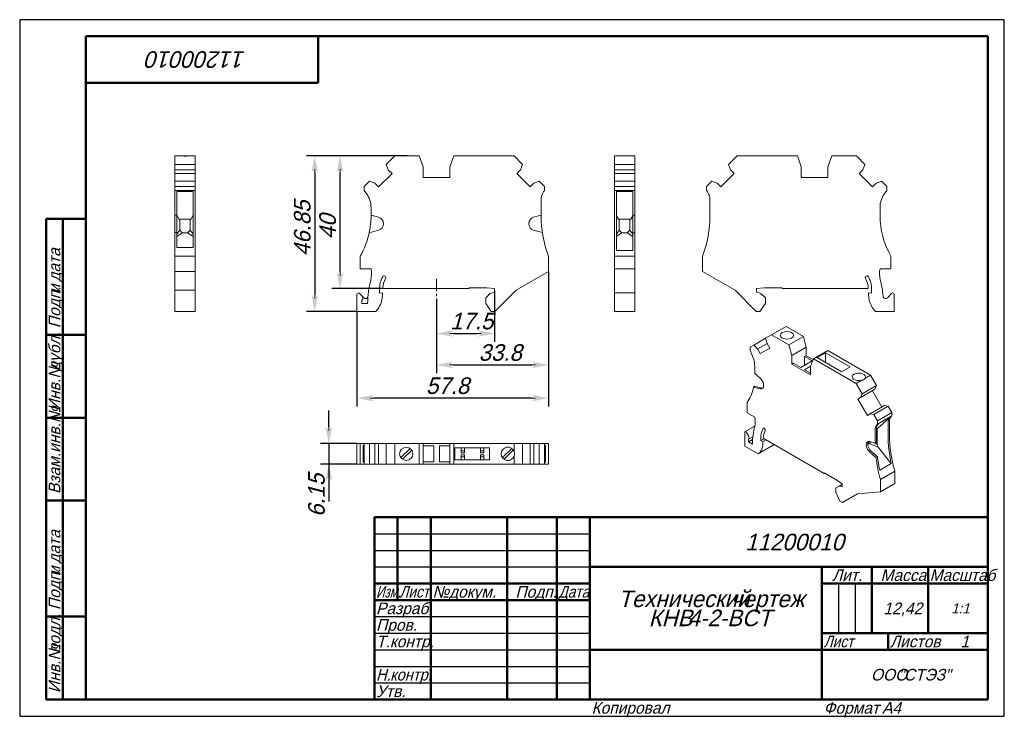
# Model space of a CAD drawing. Header units: millimetres. Extents: x 0 to 297, y 0 to 210.
import ezdxf

# ---------------------------------------------------------------- set-up
doc = ezdxf.new("R2010")
doc.units = ezdxf.units.MM
doc.linetypes.add('CENTER_per1_scale0.117913', pattern=[5.99, 3.74375, -0.74875, 0.74875, -0.74875])
doc.styles.add('TextStyle_1', font='T-FLEX Type A.TTF', dxfattribs={"oblique": 15, "height": 5})
doc.styles.add('TextStyle_2', font='T-FLEX Type A.TTF', dxfattribs={"oblique": 15, "height": 3.5})
doc.styles.add('TextStyle_3', font='T-FLEX Type A.TTF', dxfattribs={"width": 0.744064, "oblique": 15, "height": 3.5})
doc.styles.add('TextStyle_4', font='T-FLEX Type A.TTF', dxfattribs={"width": 0.883061, "oblique": 15, "height": 3.5})
doc.styles.add('TextStyle_5', font='T-FLEX Type A.TTF', dxfattribs={"width": 0.94413, "oblique": 15, "height": 3.5})
doc.styles.add('TextStyle_6', font='T-FLEX Type A.TTF', dxfattribs={"width": 0.98844, "oblique": 15, "height": 3.5})
doc.styles.add('TextStyle_7', font='T-FLEX Type A.TTF', dxfattribs={"oblique": 15, "height": 5})
doc.styles.add('TextStyle_8', font='T-FLEX Type A.TTF', dxfattribs={"oblique": 15, "height": 3})
doc.styles.add('TextStyle_9', font='T-FLEX Type A.TTF', dxfattribs={"oblique": 15, "height": 3.5})
doc.dimstyles.new('DIM_ST_1', dxfattribs={"dimtxt": 5, "dimasz": 5, "dimexe": 2.5, "dimexo": 0, "dimtad": 1, "dimrnd": 0.01, "dimdsep": 46, "dimtxsty": 'TextStyle_1', "dimblk": 'Arrow_3_C7_Status', "dimcen": 0.09, "dimclrd": 7, "dimclre": 7, "dimclrt": 7, "dimazin": 0, "dimtfac": 1, "dimtdec": 0, "dimtmove": 0, "dimatfit": 0, "dimldrblk": 'NONE', "dimfxl": 1, "dimtvp": 1, "dimtolj": 1, "dimarcsym": 0})
doc.dimstyles.new('DIM_ST_2', dxfattribs={"dimtxt": 5, "dimasz": 5, "dimexe": 2.5, "dimexo": 0, "dimtad": 1, "dimrnd": 0.01, "dimdsep": 46, "dimtxsty": 'TextStyle_1', "dimblk": 'Arrow_3_C7_Status', "dimcen": 0.09, "dimclrd": 7, "dimclre": 7, "dimclrt": 7, "dimazin": 0, "dimtfac": 1, "dimtdec": 0, "dimtmove": 0, "dimatfit": 0, "dimldrblk": 'NONE', "dimfxl": 1, "dimtvp": 1, "dimtolj": 1, "dimarcsym": 0})

# ---------------------------------------------------------------- blocks, each defined once
blk = doc.blocks.new('Arrow_3_C7_Status')
at = {"color": 7, "linetype": 'Continuous', "lineweight": 0}
blk.add_line((-1, 0), (-0.8, 0), dxfattribs=at)
at = {"color": 7}
blk.add_solid([(-1, -0.2), (0, 0), (-0.8, 0), (-1, 0.2)], dxfattribs=at)
blk = doc.blocks.new('*D5')
at = {"color": 7, "lineweight": -2}
for p, q in [((143.23, 128.36), (143.23, 112.89)), ((125.73, 125.87), (125.73, 112.89)), ((130.73, 115.39), (138.23, 115.39))]:
    blk.add_line(p, q, dxfattribs=at)
at = {"layer": 'Defpoints', "color": 0}
for p in [(143.23, 128.36), (125.73, 125.87), (143.23, 115.39)]:
    blk.add_point(p, dxfattribs=at)
at = {"color": 7, "lineweight": -2, "xscale": 5, "yscale": 5, "zscale": 5, "rotation": 180}
blk.add_blockref('Arrow_3_C7_Status', (125.73, 115.39), dxfattribs=at)
at = {"color": 7, "lineweight": -2, "xscale": 5, "yscale": 5, "zscale": 5}
blk.add_blockref('Arrow_3_C7_Status', (143.23, 115.39), dxfattribs=at)
blk = doc.blocks.new('_None')
blk = doc.blocks.new('*D6')
at = {"color": 7, "lineweight": -2}
for p, q in [((159.53, 134.12), (159.53, 103.4)), ((125.73, 125.87), (125.73, 103.4)), ((130.73, 105.9), (154.53, 105.9))]:
    blk.add_line(p, q, dxfattribs=at)
at = {"layer": 'Defpoints', "color": 0}
for p in [(159.53, 134.12), (125.73, 125.87), (159.53, 105.9)]:
    blk.add_point(p, dxfattribs=at)
at = {"color": 7, "lineweight": -2, "xscale": 5, "yscale": 5, "zscale": 5, "rotation": 180}
blk.add_blockref('Arrow_3_C7_Status', (125.73, 105.9), dxfattribs=at)
at = {"color": 7, "lineweight": -2, "xscale": 5, "yscale": 5, "zscale": 5}
blk.add_blockref('Arrow_3_C7_Status', (159.53, 105.9), dxfattribs=at)
blk = doc.blocks.new('*D7')
at = {"color": 7, "lineweight": -2}
for p, q in [((159.53, 134.12), (159.53, 93.4)), ((101.73, 122.06), (101.73, 93.4)), ((154.53, 95.9), (106.73, 95.9))]:
    blk.add_line(p, q, dxfattribs=at)
at = {"layer": 'Defpoints', "color": 0}
for p in [(159.53, 134.12), (101.73, 122.06), (101.73, 95.9)]:
    blk.add_point(p, dxfattribs=at)
at = {"color": 7, "lineweight": -2, "xscale": 5, "yscale": 5, "zscale": 5, "rotation": 180}
blk.add_blockref('Arrow_3_C7_Status', (101.73, 95.9), dxfattribs=at)
at = {"color": 7, "lineweight": -2, "xscale": 5, "yscale": 5, "zscale": 5}
blk.add_blockref('Arrow_3_C7_Status', (159.53, 95.9), dxfattribs=at)
blk = doc.blocks.new('*D8')
at = {"color": 7, "lineweight": -2}
for p, q in [((93.25, 87.17), (93.25, 92.17)), ((101.73, 82.17), (90.75, 82.17)), ((93.25, 82.17), (93.25, 76.02)), ((101.73, 76.02), (90.75, 76.02)), ((93.25, 76.02), (93.25, 64.71)), ((93.25, 71.02), (93.25, 66.02))]:
    blk.add_line(p, q, dxfattribs=at)
at = {"layer": 'Defpoints', "color": 0}
for p in [(101.73, 82.17), (93.25, 76.02), (101.73, 76.02)]:
    blk.add_point(p, dxfattribs=at)
at = {"color": 7, "lineweight": -2, "xscale": 5, "yscale": 5, "zscale": 5}
for p, rotation in [((93.25, 82.17), 270.0000000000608), ((93.25, 76.02), 90.00000000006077)]:
    blk.add_blockref('Arrow_3_C7_Status', p, dxfattribs=dict(at, rotation=rotation))
blk = doc.blocks.new('*D9')
at = {"color": 7, "lineweight": -2}
for p, q in [((116.83, 168.91), (94.12, 168.91)), ((96.62, 133.91), (96.62, 163.91)), ((109.54, 128.91), (94.12, 128.91))]:
    blk.add_line(p, q, dxfattribs=at)
at = {"layer": 'Defpoints', "color": 0}
for p in [(96.62, 168.91), (116.83, 168.91), (109.54, 128.91)]:
    blk.add_point(p, dxfattribs=at)
at = {"color": 7, "lineweight": -2, "xscale": 5, "yscale": 5, "zscale": 5}
for p, rotation in [((96.62, 168.91), 90.00000000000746), ((96.62, 128.91), 270.0000000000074)]:
    blk.add_blockref('Arrow_3_C7_Status', p, dxfattribs=dict(at, rotation=rotation))
blk = doc.blocks.new('*D10')
at = {"color": 7, "lineweight": -2}
for p, q in [((113.13, 168.91), (86.48, 168.91)), ((88.98, 163.91), (88.98, 127.06)), ((101.73, 122.06), (86.48, 122.06))]:
    blk.add_line(p, q, dxfattribs=at)
at = {"layer": 'Defpoints', "color": 0}
for p in [(113.13, 168.91), (88.98, 122.06), (101.73, 122.06)]:
    blk.add_point(p, dxfattribs=at)
at = {"color": 7, "lineweight": -2, "xscale": 5, "yscale": 5, "zscale": 5}
for p, rotation in [((88.98, 168.91), 89.9999999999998), ((88.98, 122.06), 269.9999999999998)]:
    blk.add_blockref('Arrow_3_C7_Status', p, dxfattribs=dict(at, rotation=rotation))
blk = doc.blocks.new('_FR1Страница_1')
at = {"color": 7, "linetype": 'Continuous', "lineweight": 25}
for p, q in [((0, 210), (0, 0)), ((297, 210), (0, 210)), ((297, 0), (297, 210)), ((107, 55), (172, 55)), ((107, 50), (172, 50)), ((107, 45), (172, 45)), ((247, 40), (247, 25)), ((252, 40), (252, 25)), ((107, 30), (172, 30)), ((107, 25), (172, 25)), ((107, 20), (172, 20)), ((242, 20), (292, 20)), ((262, 20), (262, 20)), ((107, 15), (172, 15)), ((107, 10), (172, 10)), ((0, 0), (297, 0))]:
    blk.add_line(p, q, dxfattribs=at)
at = {"color": 7, "linetype": 'Continuous', "lineweight": 50}
for p, q in [((20, 5), (20, 205)), ((20, 205), (292, 205)), ((90, 191), (90, 205)), ((292, 205), (292, 5)), ((20, 191), (90, 191)), ((8, 5), (8, 150)), ((8, 150), (20, 150)), ((13, 150), (13, 5)), ((8, 115), (20, 115)), ((8, 90), (20, 90)), ((20, 65), (8, 65)), ((107, 5), (107, 60)), ((107, 60), (292, 60)), ((114, 60), (114, 35)), ((124, 60), (124, 5)), ((147, 60), (147, 5)), ((162, 60), (162, 5)), ((172, 60), (172, 5)), ((172, 45), (292, 45)), ((242, 45), (242, 5)), ((257, 45), (257, 25)), ((274, 45), (274, 25)), ((107, 40), (172, 40)), ((242, 40), (292, 40)), ((107, 35), (172, 35)), ((8, 30), (20, 30)), ((242, 25), (292, 25)), ((262, 25), (262, 20)), ((172, 20), (292, 20)), ((20, 5), (8, 5)), ((292, 5), (20, 5))]:
    blk.add_line(p, q, dxfattribs=at)
at = {"color": 7, "oblique": 15}
for s, height, rotation, style, p in [('11200010', 5, 180, 'TextStyle_7', (68.16, 200.5)), ('дата', 3.5, 90, 'TextStyle_2', (12.25, 131.01)), ('Подп.', 3.5, 90, 'TextStyle_2', (12.25, 117)), ('и', 3.5, 90, 'TextStyle_2', (12.25, 127.51)), ('дубл.', 3.5, 90, 'TextStyle_2', (12.25, 104.01)), ('Инв.№', 3.5, 90, 'TextStyle_2', (12.25, 92)), ('Взам.инв.№', 3.5, 90, 'TextStyle_2', (12.25, 67)), ('дата', 3.5, 90, 'TextStyle_2', (12.25, 46.01)), ('Подп.', 3.5, 90, 'TextStyle_2', (12.25, 32)), ('и', 3.5, 90, 'TextStyle_2', (12.25, 42.51)), ('подл.', 3.5, 90, 'TextStyle_2', (12.25, 19.01)), ('Инв.№', 3.5, 90, 'TextStyle_2', (12.25, 7))]:
    blk.add_text(s, height=height, rotation=rotation, dxfattribs=dict(at, style=style)).set_placement(p)
for s, height, style, p in [('11200010', 5, 'TextStyle_7', (218.84, 50)), ('Лит.', 3.5, 'TextStyle_2', (245.03, 40.76)), ('Масса', 3.5, 'TextStyle_2', (259.65, 40.76)), ('№', 3.5, 'TextStyle_2', (124.5, 35.75)), ('Подп.', 3.5, 'TextStyle_2', (149.53, 35.75)), ('докум.', 3.5, 'TextStyle_2', (129.5, 35.75)), ('Технический', 5, 'TextStyle_7', (180.55, 32.88)), ('чертеж', 5, 'TextStyle_7', (214.51, 32.88)), ('Разраб.', 3.5, 'TextStyle_2', (107.5, 30.75)), ('12,42', 3.5, 'TextStyle_2', (260.53, 30.75)), ('1:1', 3, 'TextStyle_8', (280.99, 31)), ('КНВ', 5, 'TextStyle_7', (189.72, 27.12)), ('4-2-ВСТ', 5, 'TextStyle_7', (201.51, 27.12)), ('Пров.', 3.5, 'TextStyle_2', (107.5, 25.75)), ('Т.контр.', 3.5, 'TextStyle_2', (107.5, 20.75)), ('Листов', 3.5, 'TextStyle_2', (262.5, 20.75)), ('1', 3.5, 'TextStyle_9', (283.78, 20.75)), ('ООО', 3.5, 'TextStyle_2', (256.78, 10.75)), ('"СТЭЗ"', 3.5, 'TextStyle_2', (265.03, 10.75)), ('Утв.', 3.5, 'TextStyle_2', (107.5, 5.75)), ('Копировал', 3.5, 'TextStyle_2', (172.5, 0.75)), ('Формат', 3.5, 'TextStyle_2', (242.5, 0.75)), ('A4', 3.5, 'TextStyle_2', (260.12, 0.75))]:
    blk.add_text(s, height=height, dxfattribs=dict(at, style=style)).set_placement(p)
for s, style, width, p in [('Масштаб', 'TextStyle_6', 0.98844, (274.5, 40.76)), ('Изм.', 'TextStyle_3', 0.744064, (107.5, 35.75)), ('Лист', 'TextStyle_4', 0.883061, (114.5, 35.75)), ('Дата', 'TextStyle_4', 0.883061, (162.5, 35.75)), ('Лист', 'TextStyle_4', 0.883061, (242.5, 20.75)), ('Н.', 'TextStyle_5', 0.94413, (107.5, 10.75)), ('контр.', 'TextStyle_5', 0.94413, (111.75, 10.75))]:
    blk.add_text(s, height=3.5, dxfattribs=dict(at, style=style, width=width)).set_placement(p)
blk = doc.blocks.new('Страница_1')
at = {"color": 7, "linetype": 'Continuous', "lineweight": 20}
for p, q in [((46.784, 168.915), (49.163, 168.915)), ((46.784, 166.341), (46.784, 168.915)), ((46.784, 164.726), (46.784, 166.341)), ((46.784, 166.341), (52.934, 166.341)), ((49.163, 168.915), (50.555, 168.915)), ((52.934, 168.915), (50.555, 168.915)), ((52.934, 166.341), (52.934, 168.915)), ((52.934, 164.726), (52.934, 166.341)), ((113.133, 168.915), (110.559, 166.341)), ((111.188, 164.726), (110.559, 166.341)), ((113.133, 168.915), (120.533, 168.915)), ((121.733, 165.618), (120.533, 168.915)), ((130.933, 168.915), (129.733, 165.618)), ((149.133, 168.915), (130.933, 168.915)), ((151.708, 166.341), (149.133, 168.915)), ((151.079, 164.726), (151.708, 166.341)), ((185.539, 168.915), (179.389, 168.915)), ((179.389, 168.915), (179.389, 166.341)), ((179.389, 164.726), (179.389, 166.341)), ((185.539, 166.341), (179.389, 166.341)), ((185.539, 168.915), (185.539, 166.341)), ((185.539, 164.726), (185.539, 166.341)), ((213.797, 166.341), (216.371, 168.915)), ((214.426, 164.726), (213.797, 166.341)), ((216.371, 168.915), (234.571, 168.915)), ((234.571, 168.915), (235.771, 165.618)), ((243.771, 165.618), (244.971, 168.915)), ((252.371, 168.915), (244.971, 168.915)), ((252.371, 168.915), (254.945, 166.341)), ((254.317, 164.726), (254.945, 166.341)), ((46.784, 164.726), (46.784, 163.603)), ((46.784, 164.726), (52.934, 164.726)), ((46.784, 161.307), (46.784, 163.603)), ((52.934, 163.603), (46.784, 163.603)), ((52.934, 164.726), (52.934, 163.603)), ((52.934, 161.307), (52.934, 163.603)), ((108.263, 159.555), (112.311, 163.603)), ((111.188, 164.726), (112.311, 163.603)), ((121.733, 165.618), (121.733, 162.415)), ((129.733, 165.618), (129.733, 162.415)), ((151.079, 164.726), (149.955, 163.603)), ((154.004, 159.555), (149.955, 163.603)), ((185.539, 164.726), (179.389, 164.726)), ((179.389, 164.726), (179.389, 163.603)), ((179.389, 163.603), (185.539, 163.603)), ((179.389, 161.307), (179.389, 163.603)), ((185.539, 164.726), (185.539, 163.603)), ((185.539, 161.307), (185.539, 163.603)), ((211.501, 159.555), (215.549, 163.603)), ((214.426, 164.726), (215.549, 163.603)), ((235.771, 165.618), (235.771, 162.415)), ((243.771, 165.618), (243.771, 162.415)), ((254.317, 164.726), (253.193, 163.603)), ((257.242, 159.555), (253.193, 163.603)), ((46.784, 161.307), (52.934, 161.307)), ((46.784, 159.715), (46.784, 161.307)), ((52.934, 159.715), (52.934, 161.307)), ((103.933, 159.715), (105.525, 161.307)), ((105.525, 161.307), (107.14, 160.678)), ((107.14, 160.678), (108.263, 159.555)), ((129.733, 162.415), (121.733, 162.415)), ((155.127, 160.678), (154.004, 159.555)), ((156.742, 161.307), (155.127, 160.678)), ((158.333, 159.715), (156.742, 161.307)), ((179.389, 159.715), (179.389, 161.307)), ((185.539, 161.307), (179.389, 161.307)), ((185.539, 159.715), (185.539, 161.307)), ((207.171, 159.715), (208.763, 161.307)), ((208.763, 161.307), (210.378, 160.678)), ((210.378, 160.678), (211.501, 159.555)), ((235.771, 162.415), (243.771, 162.415)), ((258.365, 160.678), (257.242, 159.555)), ((259.98, 161.307), (258.365, 160.678)), ((261.571, 159.715), (259.98, 161.307)), ((46.784, 158.515), (46.784, 159.715)), ((46.784, 159.715), (52.934, 159.715)), ((52.934, 158.515), (46.784, 158.515)), ((46.784, 158.048), (46.784, 158.515)), ((46.784, 158.048), (46.784, 155.754)), ((47.384, 158.235), (52.334, 158.235)), ((47.384, 158.235), (47.384, 158.048)), ((47.384, 158.048), (47.384, 155.754)), ((52.334, 158.235), (52.334, 158.048)), ((52.334, 158.048), (52.334, 155.754)), ((52.934, 158.515), (52.934, 159.715)), ((52.934, 158.515), (52.934, 158.048)), ((52.934, 158.048), (52.934, 155.754)), ((103.933, 158.515), (103.933, 159.715)), ((104.718, 157.395), (103.933, 158.515)), ((158.007, 158.048), (158.333, 158.515)), ((158.333, 158.515), (158.333, 159.715)), ((179.389, 158.515), (179.389, 159.715)), ((185.539, 159.715), (179.389, 159.715)), ((179.389, 157.395), (179.389, 158.515)), ((179.389, 158.515), (185.539, 158.515)), ((184.939, 158.19), (179.989, 158.19)), ((179.989, 157.395), (179.989, 158.19)), ((184.939, 158.19), (184.939, 157.395)), ((185.539, 158.515), (185.539, 159.715)), ((185.539, 157.395), (185.539, 158.515)), ((207.171, 158.515), (207.171, 159.715)), ((207.171, 158.515), (207.498, 158.048)), ((260.787, 157.395), (261.571, 158.515)), ((261.571, 158.515), (261.571, 159.715)), ((46.784, 151.02), (46.784, 155.754)), ((47.384, 155.754), (47.384, 151.02)), ((52.334, 150.877), (52.334, 155.754)), ((52.934, 150.877), (52.934, 155.754)), ((157.283, 151.02), (157.283, 155.754)), ((179.389, 157.395), (179.389, 153.38)), ((179.989, 157.395), (179.989, 153.38)), ((184.939, 157.395), (184.939, 153.38)), ((185.539, 157.395), (185.539, 153.38)), ((208.221, 150.877), (208.221, 155.754)), ((105.983, 151.02), (105.983, 153.38)), ((179.389, 151.015), (179.389, 153.38)), ((179.989, 151.015), (179.989, 153.38)), ((184.939, 151.02), (184.939, 153.38)), ((185.539, 151.02), (185.539, 153.38)), ((259.521, 151.015), (259.521, 153.38)), ((46.784, 151.02), (47.384, 151.02)), ((46.784, 150.412), (46.784, 151.02)), ((46.784, 150.412), (46.784, 148.48)), ((47.384, 151.12), (47.973, 149.815)), ((47.384, 151.02), (47.384, 150.412)), ((47.384, 150.412), (47.384, 148.48)), ((47.973, 149.815), (51.745, 149.815)), ((48.259, 146.565), (48.259, 149.815)), ((51.459, 149.815), (51.459, 146.565)), ((52.334, 151.12), (51.745, 149.815)), ((52.334, 150.877), (52.334, 141.344)), ((52.934, 150.877), (52.934, 138.714)), ((105.983, 151.015), (105.983, 151.02)), ((105.983, 151.02), (108.251, 150.412)), ((155.016, 150.412), (157.283, 151.02)), ((157.283, 150.877), (157.283, 151.02)), ((179.389, 151.015), (179.389, 138.689)), ((179.989, 151.015), (179.989, 140.415)), ((179.989, 150.892), (180.596, 149.815)), ((180.596, 149.815), (184.331, 149.815)), ((180.864, 149.815), (180.864, 146.565)), ((184.064, 149.815), (184.064, 146.565)), ((184.939, 150.892), (184.331, 149.815)), ((184.939, 151.02), (185.539, 151.02)), ((184.939, 151.02), (184.939, 150.412)), ((184.939, 150.412), (184.939, 148.48)), ((185.539, 151.02), (185.539, 150.412)), ((185.539, 150.412), (185.539, 148.48)), ((46.784, 148.449), (46.784, 148.48)), ((46.784, 148.449), (46.784, 146.518)), ((46.784, 145.808), (46.784, 146.518)), ((46.784, 145.808), (47.384, 145.808)), ((46.784, 145.808), (46.784, 138.714)), ((47.384, 148.48), (47.384, 148.449)), ((47.384, 148.449), (47.384, 146.518)), ((47.384, 145.297), (48.259, 146.565)), ((47.384, 146.518), (47.384, 145.808)), ((47.384, 145.808), (47.384, 141.344)), ((49.059, 145.765), (47.384, 144.591)), ((49.059, 145.765), (48.259, 146.565)), ((50.659, 145.765), (49.059, 145.765)), ((50.659, 145.765), (51.459, 146.565)), ((50.659, 145.765), (52.334, 144.591)), ((51.459, 146.565), (52.334, 145.297)), ((108.251, 146.518), (105.425, 145.76)), ((109.733, 148.48), (109.733, 148.449)), ((153.533, 148.449), (153.533, 148.48)), ((157.663, 145.808), (155.016, 146.518)), ((180.864, 146.565), (179.989, 145.297)), ((179.989, 144.591), (181.664, 145.765)), ((181.664, 145.765), (180.864, 146.565)), ((181.664, 145.765), (183.264, 145.765)), ((184.064, 146.565), (183.264, 145.765)), ((183.264, 145.765), (184.939, 144.591)), ((184.064, 146.565), (184.939, 145.297)), ((184.939, 148.48), (184.939, 148.449)), ((184.939, 148.449), (184.939, 146.518)), ((184.939, 146.518), (184.939, 145.76)), ((184.939, 145.76), (184.939, 140.415)), ((185.539, 145.76), (184.939, 145.76)), ((185.539, 148.48), (185.539, 148.449)), ((185.539, 148.449), (185.539, 146.518)), ((185.539, 146.518), (185.539, 145.76)), ((185.539, 145.76), (185.539, 138.689)), ((52.334, 141.344), (47.384, 141.344)), ((184.939, 140.415), (179.989, 140.415)), ((46.784, 138.714), (46.784, 134.123)), ((52.934, 138.714), (46.784, 138.714)), ((52.934, 134.123), (52.934, 138.714)), ((102.733, 138.689), (102.733, 134.915)), ((159.533, 138.714), (159.533, 134.123)), ((179.389, 138.689), (185.539, 138.689)), ((179.389, 134.915), (179.389, 138.689)), ((185.539, 138.689), (185.539, 134.915)), ((205.971, 134.123), (205.971, 138.714)), ((262.771, 134.915), (262.771, 138.689)), ((46.784, 134.123), (52.934, 134.123)), ((46.784, 134.123), (46.784, 128.465)), ((52.934, 134.123), (52.934, 128.465)), ((102.733, 134.915), (105.977, 134.915)), ((159.533, 134.123), (149.733, 128.465)), ((179.389, 134.915), (179.389, 131.557)), ((185.539, 134.915), (179.389, 134.915)), ((185.539, 134.915), (185.539, 131.557)), ((205.971, 134.123), (215.771, 128.465)), ((259.528, 134.915), (262.771, 134.915)), ((179.389, 127.622), (179.389, 131.557)), ((185.539, 127.622), (185.539, 131.557)), ((46.784, 128.465), (46.784, 122.065)), ((46.784, 128.465), (52.934, 128.465)), ((52.934, 128.465), (52.934, 122.065)), ((108.533, 128.615), (108.533, 127.536)), ((109.54, 128.915), (135.533, 128.915)), ((135.533, 129.115), (135.533, 128.915)), ((135.533, 129.115), (140.947, 129.115)), ((140.947, 129.115), (143.233, 128.915)), ((141.936, 127.467), (143.233, 127.815)), ((143.233, 127.815), (143.233, 128.915)), ((149.733, 128.465), (143.333, 122.065)), ((215.771, 128.465), (222.171, 122.065)), ((224.557, 129.115), (222.271, 128.915)), ((222.271, 127.815), (222.271, 128.915)), ((223.569, 127.467), (222.271, 127.815)), ((229.971, 129.115), (224.557, 129.115)), ((229.971, 128.915), (229.971, 129.115)), ((255.965, 128.915), (229.971, 128.915)), ((256.971, 128.615), (256.971, 127.536)), ((101.733, 122.065), (101.733, 127.222)), ((103.27, 126.651), (102.416, 127.505)), ((103.233, 124.415), (103.233, 125.344)), ((103.786, 126.135), (103.27, 126.651)), ((109.433, 127.615), (108.533, 127.536)), ((109.433, 127.058), (109.433, 127.615)), ((140.583, 126.115), (141.936, 127.467)), ((140.583, 124.465), (140.583, 126.115)), ((179.389, 127.222), (179.389, 127.622)), ((185.539, 127.622), (179.389, 127.622)), ((179.389, 122.065), (179.389, 127.222)), ((185.539, 127.222), (185.539, 127.622)), ((185.539, 122.065), (185.539, 127.222)), ((224.921, 126.115), (223.569, 127.467)), ((224.921, 124.465), (224.921, 126.115)), ((256.071, 127.615), (256.971, 127.536)), ((256.071, 127.058), (256.071, 127.615)), ((261.719, 126.135), (263.088, 127.505)), ((263.771, 122.065), (263.771, 127.222)), ((46.784, 122.065), (52.934, 122.065)), ((107.399, 122.065), (101.733, 122.065)), ((104.941, 124.415), (103.233, 124.415)), ((142.264, 122.065), (140.583, 124.465)), ((143.333, 122.065), (142.264, 122.065)), ((185.539, 122.065), (179.389, 122.065)), ((222.171, 122.065), (223.241, 122.065)), ((223.241, 122.065), (224.921, 124.465)), ((258.105, 122.065), (263.771, 122.065)), ((226.809, 114.997), (231.157, 117.508)), ((231.157, 117.508), (236.39, 114.487)), ((221.429, 111.891), (224.988, 113.947)), ((226.809, 114.997), (224.988, 113.947)), ((225.433, 112.372), (224.988, 113.947)), ((226.809, 114.997), (232.041, 111.976)), ((232.041, 111.976), (236.39, 114.487)), ((237.238, 111.305), (236.39, 114.487)), ((220.303, 111.242), (221.429, 111.891)), ((220.303, 110.262), (220.303, 111.242)), ((220.858, 109.027), (220.303, 110.262)), ((221.429, 111.891), (222.571, 110.719)), ((222.571, 110.719), (225.433, 112.372)), ((222.571, 110.719), (223.365, 109.343)), ((223.365, 109.343), (226.227, 110.996)), ((225.433, 112.372), (226.227, 110.996)), ((232.89, 108.795), (232.041, 111.976)), ((232.89, 108.795), (237.238, 111.305)), ((237.238, 111.305), (237.238, 108.69)), ((243.744, 110.241), (239.395, 107.731)), ((256.613, 102.811), (243.744, 110.241)), ((232.89, 108.795), (232.89, 106.179)), ((235.577, 105.159), (239.006, 107.139)), ((237.238, 108.69), (236.779, 108.425)), ((236.779, 105.853), (236.779, 108.425)), ((239.006, 107.139), (236.779, 108.425)), ((239.305, 107.497), (237.238, 108.69)), ((239.395, 107.731), (238.547, 105.529)), ((252.265, 100.301), (239.395, 107.731)), ((240.527, 108.098), (243.108, 109.588)), ((247.933, 103.822), (240.527, 108.098)), ((243.108, 109.588), (243.108, 106.608)), ((250.514, 105.312), (243.108, 109.588)), ((221.753, 103.305), (221.753, 105.232)), ((233.349, 106.445), (232.89, 106.179)), ((238.547, 102.913), (232.89, 106.179)), ((233.349, 106.445), (235.577, 105.159)), ((238.547, 105.485), (236.779, 104.465)), ((236.779, 104.465), (238.547, 103.444)), ((238.547, 105.529), (238.547, 102.913)), ((247.933, 103.822), (250.514, 105.312)), ((221.753, 103.305), (223.356, 101.883)), ((252.265, 100.301), (253.947, 101.272)), ((256.613, 102.811), (254.931, 101.84)), ((258.433, 99.659), (256.613, 102.811)), ((221.358, 99.239), (221.782, 99.484)), ((223.356, 98.703), (221.358, 99.239)), ((223.781, 98.948), (221.782, 99.484)), ((224.404, 99.701), (224.404, 99.676)), ((254.085, 97.148), (252.265, 100.301)), ((253.64, 96.086), (257.989, 98.597)), ((254.085, 97.148), (258.433, 99.659)), ((260.057, 93.18), (257.194, 98.138)), ((257.989, 98.597), (258.433, 99.659)), ((253.64, 96.086), (252.846, 95.628)), ((255.708, 90.67), (252.846, 95.628)), ((253.64, 96.086), (254.085, 97.148)), ((219.455, 94.564), (219.455, 91.482)), ((256.503, 91.128), (260.851, 93.639)), ((257.644, 90.982), (261.993, 93.493)), ((261.993, 93.493), (260.851, 93.639)), ((263.119, 91.544), (261.993, 93.493)), ((219.455, 91.482), (221.748, 90.158)), ((256.503, 91.128), (255.708, 90.67)), ((257.644, 90.982), (256.503, 91.128)), ((258.77, 89.033), (257.644, 90.982)), ((258.622, 86.632), (262.556, 90.17)), ((258.77, 89.033), (263.119, 91.544)), ((263.119, 90.564), (258.77, 88.053)), ((259.056, 88.15), (262.556, 90.17)), ((262.556, 90.17), (262.463, 90.071)), ((263.119, 90.564), (262.888, 90.316)), ((263.119, 90.564), (263.119, 91.544)), ((221.699, 87.449), (218.83, 85.793)), ((258.027, 82.362), (258.027, 86.228)), ((258.622, 86.632), (258.452, 86.499)), ((258.452, 86.473), (258.452, 82.607)), ((258.539, 87.806), (258.77, 88.053)), ((258.622, 81.877), (258.622, 86.632)), ((258.77, 88.053), (258.77, 89.033)), ((259.056, 88.15), (258.963, 88.051)), ((261.952, 84.511), (261.952, 88.493)), ((262.376, 84.756), (262.376, 88.738)), ((218.748, 81.399), (218.748, 85.609)), ((219.834, 84.516), (219.23, 85.562)), ((219.808, 82.705), (219.808, 83.464)), ((221.079, 83.439), (219.808, 82.705)), ((219.834, 83.477), (221.147, 84.235)), ((223.556, 83.971), (223.556, 83.09)), ((223.556, 83.09), (224.531, 83.653)), ((224.192, 82.787), (225.112, 83.317)), ((224.267, 83.805), (242.648, 73.193)), ((102.416, 82.17), (101.733, 82.17)), ((101.733, 82.17), (101.733, 76.02)), ((102.733, 82.17), (102.416, 82.17)), ((102.733, 82.17), (102.733, 76.02)), ((102.733, 82.17), (103.933, 82.17)), ((103.625, 81.57), (103.933, 81.57)), ((103.625, 76.62), (103.625, 81.57)), ((103.933, 82.17), (105.525, 82.17)), ((103.933, 76.02), (103.933, 82.17)), ((105.525, 76.02), (105.525, 82.17)), ((105.525, 82.17), (107.14, 82.17)), ((107.14, 82.17), (108.263, 82.17)), ((107.14, 76.02), (107.14, 82.17)), ((108.263, 82.17), (110.559, 82.17)), ((108.263, 82.17), (108.263, 76.02)), ((110.559, 76.02), (110.559, 82.17)), ((113.133, 82.17), (110.559, 82.17)), ((113.133, 82.17), (120.533, 82.17)), ((113.133, 76.02), (113.133, 82.17)), ((114.969, 77.95), (117.753, 80.735)), ((118.248, 80.24), (115.464, 77.455)), ((120.533, 76.02), (120.533, 82.17)), ((121.733, 82.17), (120.533, 82.17)), ((129.733, 82.17), (121.733, 82.17)), ((121.733, 76.02), (121.733, 82.17)), ((124.883, 81.52), (121.733, 81.52)), ((124.883, 76.67), (124.883, 81.52)), ((129.733, 81.52), (126.583, 81.52)), ((126.583, 81.52), (126.583, 76.67)), ((130.933, 82.17), (129.733, 82.17)), ((129.733, 76.02), (129.733, 82.17)), ((130.933, 82.17), (130.933, 76.02)), ((149.133, 82.17), (130.933, 82.17)), ((131.284, 77.27), (131.284, 80.92)), ((141.758, 80.92), (131.284, 80.92)), ((133.208, 80.024), (133.208, 80.92)), ((134.208, 80.024), (134.208, 80.92)), ((139.008, 80.92), (139.008, 80.024)), ((140.008, 80.92), (140.008, 80.024)), ((141.758, 77.27), (141.758, 80.92)), ((145.619, 77.95), (148.403, 80.735)), ((148.898, 80.24), (146.114, 77.455)), ((151.708, 82.17), (149.133, 82.17)), ((149.133, 82.17), (149.133, 79.791)), ((154.004, 82.17), (151.708, 82.17)), ((151.708, 76.02), (151.708, 82.17)), ((155.127, 82.17), (154.004, 82.17)), ((154.004, 82.17), (154.004, 76.02)), ((156.742, 82.17), (155.127, 82.17)), ((155.127, 76.02), (155.127, 82.17)), ((158.333, 82.17), (156.742, 82.17)), ((156.742, 76.02), (156.742, 82.17)), ((158.333, 76.02), (158.333, 82.17)), ((159.533, 82.17), (158.333, 82.17)), ((158.647, 81.57), (158.333, 81.57)), ((158.647, 81.57), (158.647, 76.62)), ((159.533, 82.17), (159.533, 76.02)), ((222.754, 79.086), (218.748, 81.399)), ((221.016, 82.008), (219.808, 82.705)), ((222.754, 79.086), (227.103, 81.596)), ((224.192, 82.787), (223.556, 83.09)), ((224.192, 82.332), (224.192, 82.787)), ((255.376, 81.794), (255.376, 81.819)), ((255.8, 82.064), (255.8, 82.039)), ((256.366, 82.195), (255.807, 81.872)), ((255.857, 82.489), (256.366, 82.195)), ((256.366, 82.195), (256.672, 82.725)), ((256.366, 82.195), (258.974, 81.098)), ((256.424, 82.792), (258.027, 82.362)), ((257.97, 82.377), (258.622, 81.877)), ((258.027, 82.362), (258.452, 82.607)), ((258.622, 81.877), (258.974, 81.098)), ((258.974, 81.098), (262.916, 76.171)), ((141.758, 77.27), (131.284, 77.27)), ((133.208, 80.024), (133.208, 79.404)), ((133.208, 80.024), (134.208, 80.024)), ((133.208, 79.404), (133.208, 79.37)), ((133.208, 79.37), (134.208, 79.37)), ((134.208, 78.82), (133.208, 78.82)), ((133.208, 78.787), (133.208, 78.82)), ((133.208, 78.166), (133.208, 78.787)), ((133.208, 78.166), (134.208, 78.166)), ((133.208, 77.27), (133.208, 78.166)), ((134.208, 80.024), (134.208, 79.404)), ((134.208, 79.404), (134.208, 79.37)), ((134.208, 78.787), (134.208, 78.82)), ((134.208, 78.166), (134.208, 78.787)), ((134.208, 77.27), (134.208, 78.166)), ((139.008, 80.024), (139.008, 79.404)), ((140.008, 80.024), (139.008, 80.024)), ((139.008, 79.404), (139.008, 79.37)), ((139.008, 79.37), (140.008, 79.37)), ((140.008, 78.82), (139.008, 78.82)), ((139.008, 78.787), (139.008, 78.82)), ((139.008, 78.166), (139.008, 78.787)), ((139.008, 77.27), (139.008, 78.166)), ((140.008, 78.166), (139.008, 78.166)), ((140.008, 80.024), (140.008, 79.404)), ((140.008, 79.404), (140.008, 79.37)), ((140.008, 78.787), (140.008, 78.82)), ((140.008, 78.166), (140.008, 78.787)), ((140.008, 77.27), (140.008, 78.166)), ((149.133, 76.02), (149.133, 78.399)), ((258.296, 77.952), (256.424, 79.612)), ((256.848, 79.857), (258.72, 78.197)), ((258.296, 77.952), (258.72, 78.197)), ((102.416, 76.02), (101.733, 76.02)), ((102.733, 76.02), (102.416, 76.02)), ((102.733, 76.02), (103.933, 76.02)), ((103.625, 76.62), (103.933, 76.62)), ((103.933, 76.02), (105.525, 76.02)), ((105.525, 76.02), (107.14, 76.02)), ((107.14, 76.02), (108.263, 76.02)), ((108.263, 76.02), (110.559, 76.02)), ((113.133, 76.02), (110.559, 76.02)), ((113.133, 76.02), (120.533, 76.02)), ((121.733, 76.02), (120.533, 76.02)), ((121.733, 76.67), (124.883, 76.67)), ((129.733, 76.02), (121.733, 76.02)), ((126.583, 76.67), (129.733, 76.67)), ((130.933, 76.02), (129.733, 76.02)), ((149.133, 76.02), (130.933, 76.02)), ((151.708, 76.02), (149.133, 76.02)), ((154.004, 76.02), (151.708, 76.02)), ((155.127, 76.02), (154.004, 76.02)), ((156.742, 76.02), (155.127, 76.02)), ((158.333, 76.02), (156.742, 76.02)), ((158.647, 76.62), (158.333, 76.62)), ((159.533, 76.02), (158.333, 76.02)), ((262.916, 76.171), (259.416, 74.15)), ((242.648, 73.356), (246.476, 71.146)), ((242.648, 73.356), (242.648, 73.193)), ((242.648, 73.193), (242.789, 73.275)), ((263.967, 73.907), (259.618, 71.396)), ((259.618, 71.396), (259.618, 67.647)), ((263.967, 70.158), (263.967, 73.907)), ((246.219, 68.845), (247.175, 69.397)), ((246.219, 67.498), (246.219, 68.845)), ((246.476, 71.146), (248.093, 70.049)), ((247.175, 69.397), (248.093, 69.927)), ((247.175, 69.397), (248.093, 69.151)), ((248.093, 69.151), (248.093, 70.049)), ((259.618, 67.647), (263.967, 70.158)), ((247.407, 64.852), (246.219, 67.498)), ((252.689, 67.028), (248.163, 64.416)), ((259.618, 67.647), (252.689, 67.028)), ((248.163, 64.416), (247.407, 64.852))]:
    blk.add_line(p, q, dxfattribs=at)
at = {"color": 7, "linetype": 'CENTER_per1_scale0.117913', "lineweight": 9}
blk.add_line((125.733, 131.86), (125.733, 125.87), dxfattribs=at)
at = {"color": 7, "linetype": 'Continuous', "lineweight": 20}
blk.add_circle((116.608, 79.095), 2, dxfattribs=at)
for centre, radius, start, end in [((49.859, 170.79), 2, 249.63587, 270), ((49.859, 170.79), 2, 270, 290.36413), ((161.283, 155.754), 4, 145, 180), ((204.221, 155.754), 4, 0, 35), ((98.983, 153.38), 7, 0, 35), ((266.521, 153.38), 7, 145, 180), ((80.983, 151.015), 25, 347.86725, 0), ((107.733, 148.48), 2, 360, 75), ((155.533, 148.48), 2, 105, 180), ((191.283, 150.877), 34, 180, 188.57366), ((174.221, 150.877), 34, 339.0389, 360), ((284.521, 151.015), 25, 180, 209.54136), ((80.983, 151.015), 25, 330.45864, 347.86725), ((107.733, 148.449), 2, 285, 0), ((155.533, 148.449), 2, 180, 255), ((191.283, 150.877), 34, 188.57366, 200.9611), ((98.633, 133.39), 7.5, 345.85889, 11.73422), ((266.871, 133.39), 7.5, 168.26578, 194.14111), ((137.033, 123.715), 32.1, 165.85889, 178.75046), ((116.833, 128.615), 8.3, 152.09877, 180), ((109.94, 132.265), 0.5, 332.09877, 152.09877), ((116.833, 128.615), 7.3, 152.09877, 177.64472), ((255.565, 132.265), 0.5, 27.90123, 207.90123), ((248.671, 128.615), 7.3, 2.35528, 27.90123), ((248.671, 128.615), 8.3, 0, 27.90123), ((228.471, 123.715), 32.1, 5.15339, 14.14111), ((102.133, 127.222), 0.4, 45, 180), ((102.633, 126.015), 0.9, 311.81031, 45), ((104.316, 126.666), 0.75, 225, 354.84661), ((102.433, 127.058), 7, 327.14012, 360), ((263.071, 127.058), 7, 180, 212.85988), ((261.189, 126.666), 0.75, 185.15339, 315), ((263.371, 127.222), 0.4, 360, 135), ((100.333, 128.415), 9.5, 318.05468, 327.14012), ((265.171, 128.415), 9.5, 212.85988, 221.94532), ((254.016, 102.315), 1.045, 266.17951, 299.26017), ((253.993, 102.301), 1.045, 300.73983, 333.82049), ((147.258, 79.095), 2, 20.36413, 339.63587), ((147.258, 79.095), 2, 0.00001, 20.36413), ((147.258, 79.095), 2, 339.63587, 0.00001)]:
    blk.add_arc(centre, radius, start, end, dxfattribs=at)
blk.add_ellipse((231.44, 114.834), major_axis=(-2, 0), ratio=0.5773503, dxfattribs=at)
for centre, major_axis, ratio, start_param, end_param in [((216.803, 108.09), (-3.5, 6.062), 0.5773503, 3.9269908, 4.5378561), ((222.99, 100.517), (-1, 1.732), 0.5773503, 3.9269908, 5.2359878), ((253.113, 102.321), (2, 0), 0.5773503, 5.8532083, 11.4255512), ((204.075, 113.507), (-12.5, 21.651), 0.5773503, 3.4113968, 3.7152343), ((222.99, 100.492), (-1, 1.732), 0.5773503, 2.6179939, 3.9269908), ((223.415, 100.737), (-1, 1.732), 0.5773503, 2.6179939, 2.9278365), ((216.556, 91.911), (-3.75, 6.495), 0.5773503, 3.6801819, 4.1317916), ((264.78, 86.86), (-2, 3.464), 0.5773503, 0.1745329, 0.7853982), ((265.205, 87.105), (-2, 3.464), 0.5773503, 0.1745329, 0.7853982), ((243.709, 68.335), (-16.05, 27.799), 0.5773503, 0.5385892, 0.7635896), ((229.425, 80.582), (-4.15, 7.188), 0.5773503, 0.2984299, 0.7853982), ((224.551, 86.377), (-0.25, 0.433), 0.5773508, 3.4400205, 6.5816132), ((260.856, 84.595), (-2, 3.464), 0.5773503, 0.1745329, 0.7853982), ((261.28, 84.84), (-2, 3.464), 0.5773503, 0.1745329, 0.7853982), ((219.03, 85.446), (-0.2, 0.346), 0.5773503, 4.712389, 7.0685835), ((219.384, 84.256), (-0.45, 0.779), 0.5773503, 3.0859221, 4.712389), ((229.425, 80.582), (-3.65, 6.322), 0.5773503, 0.2984299, 0.7442907), ((285.994, 70.631), (-17, 29.445), 0.5773503, 0.7853982, 1.0695956), ((286.418, 70.876), (-17, 29.445), 0.5773503, 0.7853982, 1.1512383), ((219.243, 85.19), (-3.5, 6.062), 0.5773503, 3.3534777, 3.9269908), ((222.106, 89.666), (-4.75, 8.227), 0.5773503, 3.1949069, 3.2900526), ((256.79, 81.003), (-1, 1.732), 0.5773503, 5.7595865, 7.0685835), ((256.79, 80.978), (-1, 1.732), 0.5773503, 0.7853982, 2.0943951), ((257.214, 81.248), (-1, 1.732), 0.5773503, 0.2137561, 0.7853982), ((257.214, 81.223), (-1, 1.732), 0.5773503, 0.7853982, 2.0943951), ((217.758, 87.155), (-4.75, 8.227), 0.5773503, 3.1949069, 3.3534777), ((282.069, 68.365), (-17, 29.445), 0.5773503, 0.9350368, 1.1512383), ((282.493, 68.61), (-17, 29.445), 0.5773503, 0.9350368, 1.0695956)]:
    blk.add_ellipse(centre, major_axis=major_axis, ratio=ratio, start_param=start_param, end_param=end_param, dxfattribs=at)
blk.add_blockref('_FR1Страница_1', (0, 0))
at = {"color": 7, "style": 'TextStyle_1', "oblique": 15}
for s, p in [('46.85', (87.73, 138.702)), ('40', (95.37, 143.825)), ('6.15', (92, 60.06))]:
    blk.add_text(s, height=5, rotation=90, dxfattribs=at).set_placement(p)
for s, p in [('17.5', (129.838, 116.64)), ('33.8', (138.428, 107.15)), ('57.8', (122.54, 97.15))]:
    blk.add_text(s, height=5, dxfattribs=at).set_placement(p)
for base, p1, p2, angle, dimstyle, picture, middle in [((88.98, 122.065), (113.133, 168.915), (101.733, 122.065), 270, 'DIM_ST_2', '*D10', (88.98, 145.49)), ((96.62, 168.915), (109.54, 128.915), (116.833, 168.915), 90, 'DIM_ST_1', '*D9', (96.62, 147.04)), ((101.733, 95.9), (159.533, 134.123), (101.733, 122.065), 180, 'DIM_ST_2', '*D7', (127.72, 95.9)), ((93.25, 76.02), (101.733, 82.17), (101.733, 76.02), 270, 'DIM_ST_2', '*D8', (93.25, 64.705))]:
    dim = blk.add_linear_dim(base=base, p1=p1, p2=p2, angle=angle, text=' ', dimstyle=dimstyle)
    dim.commit()
    dim.dimension.update_dxf_attribs({"geometry": picture, "text_midpoint": middle, "dimtype": 160})
for base, p2, dimstyle, picture, middle in [((159.533, 105.9), (159.533, 134.123), 'DIM_ST_2', '*D6', (143.43, 105.9)), ((143.233, 115.39), (143.233, 128.365), 'DIM_ST_1', '*D5', (134.483, 115.39))]:
    dim = blk.add_linear_dim(base=base, p1=(125.733, 125.87), p2=p2, text=' ', dimstyle=dimstyle)
    dim.commit()
    dim.dimension.update_dxf_attribs({"geometry": picture, "text_midpoint": middle, "dimtype": 160})

msp = doc.modelspace()

# ---------------------------------------------------------------- block references
msp.add_blockref('Страница_1', (0, 0))

doc.saveas('drawing.dxf')
